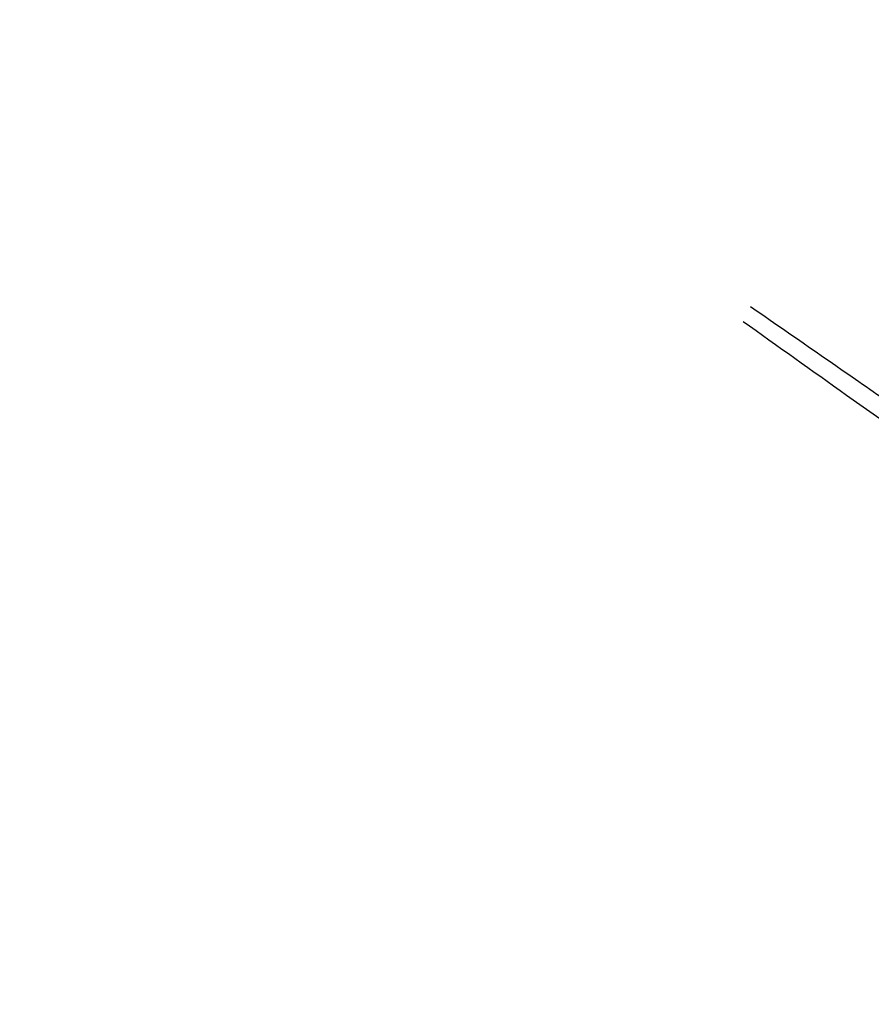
# Model space of a CAD drawing. Extents: x 450316 to 454644, y 428795 to 436505.
# Tile 232 of 256: x 450666 to 450804, y 435619 to 435778. Entities that reach past the tile are written whole.
import ezdxf

# ---------------------------------------------------------------- set-up
doc = ezdxf.new("R2010")
doc.units = 0
doc.header["$LTSCALE"] = 2
doc.header["$MEASUREMENT"] = 0
doc.linetypes.add('AUSGEZOGEN', pattern=[0])
doc.layers.add('FBR', color=8, linetype='CONTINUOUS')
doc.layers.add('STRASSE', color=8, linetype='AUSGEZOGEN')

msp = doc.modelspace()

# ---------------------------------------------------------------- linework, layer by layer
at = {"layer": 'FBR', "flags": 128}
for points in [[(450921.44, 435685.61, 0.000354), (450927.66, 435671.71, 0.000659), (450931.02, 435664.25, 0), (450939.29, 435645.95, 0.000057), (450939.32, 435645.87, 0.000131), (450945.2, 435632.87, -0.000196), (450949.14, 435624.17, -0.000729), (450953.95, 435613.48, 0.000628)], [(451603.01, 434662.96, 0.000001), (451617.47, 434646.37, 0.000004)]]:
    msp.add_lwpolyline(points, format="xyb", dxfattribs=at)
at = {"layer": 'FBR'}
msp.add_lwpolyline([(450868.16, 435803.37, -0.00001), (450875.22, 435787.68, -0.000286), (450882.6, 435771.26, 0.000653), (450885.84, 435764.06, 0.001101), (450888.83, 435757.48, -0.000424), (450896.61, 435740.44, -0.000052), (450896.69, 435740.27, -0.000001), (450904.62, 435722.85, -0.000722), (450907.18, 435717.19, -0.000356), (450912.35, 435705.71)], format="xyb", dxfattribs=at)
at = {"layer": 'STRASSE'}
for points in [[(450882.94, 435682.35), (450879.33, 435680.97), (450876.98, 435680.07, -0.056475), (450871.16, 435678.57, -0.064595), (450865.9, 435678.51, -0.057643), (450861.4, 435679.58, -0.059091), (450857.37, 435681.61, -0.00331), (450847.97, 435687.91, -0.002012), (450832.61, 435698.45), (450810.62, 435713.68, 0.000016), (450801.31, 435720.12, 0.000009), (450784.34, 435731.87)], [(450783.12, 435729.53, 0.000996), (450799.89, 435717.6, 0.001948), (450808.5, 435711.55, 0.000014), (450828.07, 435697.92, -0.000055), (450832.97, 435694.5, -0.000327), (450841.55, 435688.51, -0.000227), (450853.9, 435679.87, -0.034029), (450856.5, 435677.77, 0.035428), (450859.01, 435675.76, 0.091671), (450861.38, 435674.69, 0.044497), (450866.66, 435673.89, 0.02603), (450870.21, 435673.85, 0.069993), (450871.52, 435674.09, 0.06332), (450874.29, 435675.42, -0.054214), (450877.5, 435677.04), (450880.23, 435678.06), (450884.08, 435679.5)]]:
    msp.add_lwpolyline(points, format="xyb", dxfattribs=at)

doc.saveas('drawing.dxf')
